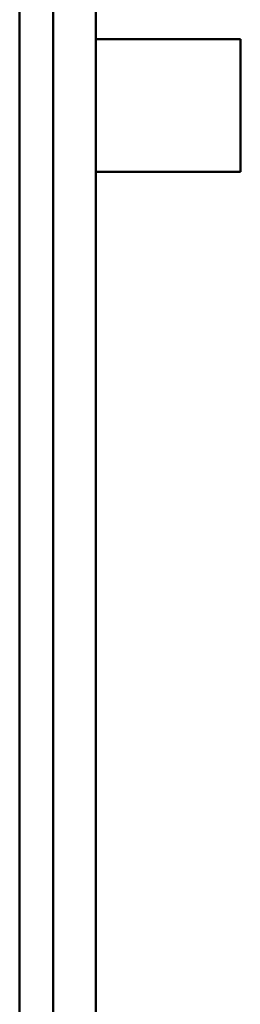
# Model space of a CAD drawing. Header units: millimetres. Extents: x 20 to 833, y 20 to 574.
# Tile 12 of 21: x 421 to 431, y 340 to 385. Entities that reach past the tile are written whole.
import ezdxf

# ---------------------------------------------------------------- set-up
doc = ezdxf.new("R2010")
doc.units = ezdxf.units.MM
doc.header["$LTSCALE"] = 2
doc.layers.add('Sichtbare Kanten(DIN)', color=7, linetype='Continuous', lineweight=50)

msp = doc.modelspace()

# ---------------------------------------------------------------- linework, layer by layer
at = {"layer": 'Sichtbare Kanten(DIN)'}
for p, q in [((420.971, 484.659), (420.971, 276.659)), ((422.482, 484.659), (422.482, 276.659)), ((424.418, 484.659), (424.418, 276.659)), ((424.418, 383.659), (430.972, 383.659)), ((430.972, 377.659), (430.972, 383.659)), ((424.418, 377.659), (430.972, 377.659))]:
    msp.add_line(p, q, dxfattribs=at)

doc.saveas('drawing.dxf')
